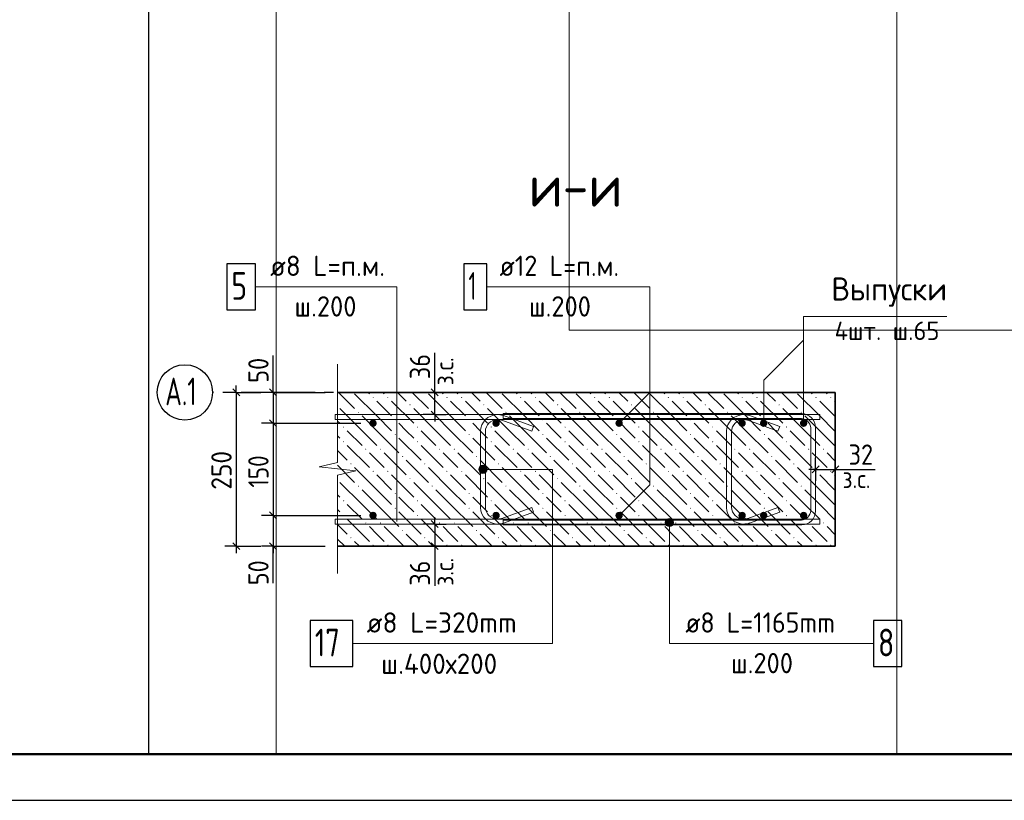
# Model space of a CAD drawing. Header units: millimetres. Extents: x 0 to 59400, y 0 to 42000.
# Tile 7 of 37: x 17367 to 28038, y 0 to 8461. Entities that reach past the tile are written whole.
import ezdxf

# ---------------------------------------------------------------- set-up
doc = ezdxf.new("R2010")
doc.units = ezdxf.units.MM
doc.linetypes.add('______5', pattern=[1100, 800, -100, 100, -100])
for name, color, linetype, lineweight in [('Standard', 7, 'Continuous', 25), ('ЖБ Стена верхний уровень', 7, 'Continuous', 35), ('Заголовок чертежа', 7, 'Continuous', 25), ('Позиционная метка диаметр_ шаг', 7, 'Continuous', 13), ('Позиционная метка линия выноска', 7, 'Continuous', 13), ('Примечания', 7, 'Continuous', 13), ('Стена обрамление П-обр.', 7, 'Continuous', 35), ('Стена фоновая арматура У1', 7, 'Continuous', 18), ('Стена фоновая арматура Х1', 7, 'Continuous', 35), ('Стена фоновая затяжка С-обр.', 52, 'Continuous', 25)]:
    doc.layers.add(name, color=color, linetype=linetype, lineweight=lineweight)
doc.layers.add('Оси', color=7, linetype='______5')
doc.layers.add('Размерная выноска', color=7, linetype='Continuous')
doc.styles.add('ISOCPEUR', font='txt')

msp = doc.modelspace()

# ---------------------------------------------------------------- hatches: boundary and pattern name
at = {"linetype": 'Continuous', "lineweight": 13, "transparency": 33554687}
for points in [[(25470, 4087), (25467, 4103), (25458, 4116), (25445, 4124), (25430, 4127), (25414, 4124), (25401, 4116), (25393, 4103), (25390, 4087), (25393, 4072), (25401, 4059), (25414, 4050), (25430, 4047), (25445, 4050), (25458, 4059), (25467, 4072)], [(25903, 4087), (25900, 4103), (25891, 4116), (25878, 4124), (25863, 4127), (25848, 4124), (25835, 4116), (25826, 4103), (25823, 4087), (25826, 4072), (25835, 4059), (25848, 4050), (25863, 4047), (25878, 4050), (25891, 4059), (25900, 4072)], [(25470, 3087), (25467, 3103), (25458, 3116), (25445, 3124), (25430, 3127), (25414, 3124), (25401, 3116), (25393, 3103), (25390, 3087), (25393, 3072), (25401, 3059), (25414, 3050), (25430, 3047), (25445, 3050), (25458, 3059), (25467, 3072)], [(25903, 3087), (25900, 3103), (25891, 3116), (25878, 3124), (25863, 3127), (25848, 3124), (25835, 3116), (25826, 3103), (25823, 3087), (25826, 3072), (25835, 3059), (25848, 3050), (25863, 3047), (25878, 3050), (25891, 3059), (25900, 3072)]]:
    msp.add_hatch(color=7, dxfattribs=at).paths.add_polyline_path(points)
at = {"layer": 'ЖБ Стена верхний уровень', "linetype": 'Continuous', "lineweight": 18, "transparency": 33554687}
for points in [[(21191, 4366), (21197, 4372), (21204, 4366), (21197, 4359)], [(21351, 4366), (21357, 4372), (21364, 4366), (21357, 4359)], [(21591, 4286), (21597, 4292), (21604, 4286), (21597, 4279)], [(21991, 4366), (21997, 4372), (22004, 4366), (21997, 4359)], [(22151, 4366), (22157, 4372), (22164, 4366), (22157, 4359)], [(22391, 4286), (22397, 4292), (22404, 4286), (22397, 4279)], [(22791, 4366), (22797, 4372), (22804, 4366), (22797, 4359)], [(22951, 4366), (22957, 4372), (22964, 4366), (22957, 4359)], [(23191, 4286), (23197, 4292), (23204, 4286), (23197, 4279)], [(23591, 4366), (23597, 4372), (23604, 4366), (23597, 4359)], [(23751, 4366), (23757, 4372), (23764, 4366), (23757, 4359)], [(23991, 4286), (23997, 4292), (24004, 4286), (23997, 4279)], [(24391, 4366), (24397, 4372), (24404, 4366), (24397, 4359)], [(24551, 4366), (24557, 4372), (24564, 4366), (24557, 4359)], [(24791, 4286), (24797, 4292), (24804, 4286), (24797, 4279)], [(25191, 4366), (25197, 4372), (25204, 4366), (25197, 4359)], [(25351, 4366), (25357, 4372), (25364, 4366), (25357, 4359)], [(25591, 4286), (25597, 4292), (25604, 4286), (25597, 4279)], [(25991, 4366), (25997, 4372), (26004, 4366), (25997, 4359)], [(26151, 4366), (26157, 4372), (26164, 4366), (26157, 4359)], [(21031, 4206), (21037, 4212), (21044, 4206), (21037, 4199)], [(21831, 4206), (21837, 4212), (21844, 4206), (21837, 4199)], [(22631, 4206), (22637, 4212), (22644, 4206), (22637, 4199)], [(23431, 4206), (23437, 4212), (23444, 4206), (23437, 4199)], [(24231, 4206), (24237, 4212), (24244, 4206), (24237, 4199)], [(25031, 4206), (25037, 4212), (25044, 4206), (25037, 4199)], [(25831, 4206), (25837, 4212), (25844, 4206), (25837, 4199)], [(21431, 4126), (21437, 4132), (21444, 4126), (21437, 4119)], [(22231, 4126), (22237, 4132), (22244, 4126), (22237, 4119)], [(23031, 4126), (23037, 4132), (23044, 4126), (23037, 4119)], [(23831, 4126), (23837, 4132), (23844, 4126), (23837, 4119)], [(24631, 4126), (24637, 4132), (24644, 4126), (24637, 4119)], [(25431, 4126), (25437, 4132), (25444, 4126), (25437, 4119)], [(20871, 4046), (20877, 4052), (20884, 4046), (20877, 4039)], [(21431, 3966), (21437, 3972), (21444, 3966), (21437, 3959)], [(21671, 4046), (21677, 4052), (21684, 4046), (21677, 4039)], [(22231, 3966), (22237, 3972), (22244, 3966), (22237, 3959)], [(22471, 4046), (22477, 4052), (22484, 4046), (22477, 4039)], [(23031, 3966), (23037, 3972), (23044, 3966), (23037, 3959)], [(23271, 4046), (23277, 4052), (23284, 4046), (23277, 4039)], [(23831, 3966), (23837, 3972), (23844, 3966), (23837, 3959)], [(24071, 4046), (24077, 4052), (24084, 4046), (24077, 4039)], [(24631, 3966), (24637, 3972), (24644, 3966), (24637, 3959)], [(24871, 4046), (24877, 4052), (24884, 4046), (24877, 4039)], [(25431, 3966), (25437, 3972), (25444, 3966), (25437, 3959)], [(25671, 4046), (25677, 4052), (25684, 4046), (25677, 4039)], [(20871, 3886), (20877, 3892), (20884, 3886), (20877, 3879)], [(21671, 3886), (21677, 3892), (21684, 3886), (21677, 3879)], [(22471, 3886), (22477, 3892), (22484, 3886), (22477, 3879)], [(23271, 3886), (23277, 3892), (23284, 3886), (23277, 3879)], [(24071, 3886), (24077, 3892), (24084, 3886), (24077, 3879)], [(24871, 3886), (24877, 3892), (24884, 3886), (24877, 3879)], [(25671, 3886), (25677, 3892), (25684, 3886), (25677, 3879)], [(21111, 3806), (21117, 3812), (21124, 3806), (21117, 3799)], [(21271, 3806), (21277, 3812), (21284, 3806), (21277, 3799)], [(21911, 3806), (21917, 3812), (21924, 3806), (21917, 3799)], [(22071, 3806), (22077, 3812), (22084, 3806), (22077, 3799)], [(22711, 3806), (22717, 3812), (22724, 3806), (22717, 3799)], [(22871, 3806), (22877, 3812), (22884, 3806), (22877, 3799)], [(23511, 3806), (23517, 3812), (23524, 3806), (23517, 3799)], [(23671, 3806), (23677, 3812), (23684, 3806), (23677, 3799)], [(24311, 3806), (24317, 3812), (24324, 3806), (24317, 3799)], [(24471, 3806), (24477, 3812), (24484, 3806), (24477, 3799)], [(25111, 3806), (25117, 3812), (25124, 3806), (25117, 3799)], [(25271, 3806), (25277, 3812), (25284, 3806), (25277, 3799)], [(25911, 3806), (25917, 3812), (25924, 3806), (25917, 3799)], [(26071, 3806), (26077, 3812), (26084, 3806), (26077, 3799)], [(20951, 3646), (20957, 3652), (20964, 3646), (20957, 3639)], [(21511, 3726), (21517, 3732), (21524, 3726), (21517, 3719)], [(21751, 3646), (21757, 3652), (21764, 3646), (21757, 3639)], [(22311, 3726), (22317, 3732), (22324, 3726), (22317, 3719)], [(22551, 3646), (22557, 3652), (22564, 3646), (22557, 3639)], [(23111, 3726), (23117, 3732), (23124, 3726), (23117, 3719)], [(23351, 3646), (23357, 3652), (23364, 3646), (23357, 3639)], [(23911, 3726), (23917, 3732), (23924, 3726), (23917, 3719)], [(24151, 3646), (24157, 3652), (24164, 3646), (24157, 3639)], [(24711, 3726), (24717, 3732), (24724, 3726), (24717, 3719)], [(24951, 3646), (24957, 3652), (24964, 3646), (24957, 3639)], [(25511, 3726), (25517, 3732), (25524, 3726), (25517, 3719)], [(25751, 3646), (25757, 3652), (25764, 3646), (25757, 3639)], [(21191, 3566), (21197, 3572), (21204, 3566), (21197, 3559)], [(21351, 3566), (21357, 3572), (21364, 3566), (21357, 3559)], [(21991, 3566), (21997, 3572), (22004, 3566), (21997, 3559)], [(22151, 3566), (22157, 3572), (22164, 3566), (22157, 3559)], [(22791, 3566), (22797, 3572), (22804, 3566), (22797, 3559)], [(22951, 3566), (22957, 3572), (22964, 3566), (22957, 3559)], [(23591, 3566), (23597, 3572), (23604, 3566), (23597, 3559)], [(23751, 3566), (23757, 3572), (23764, 3566), (23757, 3559)], [(24391, 3566), (24397, 3572), (24404, 3566), (24397, 3559)], [(24551, 3566), (24557, 3572), (24564, 3566), (24557, 3559)], [(25191, 3566), (25197, 3572), (25204, 3566), (25197, 3559)], [(25351, 3566), (25357, 3572), (25364, 3566), (25357, 3559)], [(25991, 3566), (25997, 3572), (26004, 3566), (25997, 3559)], [(26151, 3566), (26157, 3572), (26164, 3566), (26157, 3559)], [(21591, 3486), (21597, 3492), (21604, 3486), (21597, 3479)], [(22391, 3486), (22397, 3492), (22404, 3486), (22397, 3479)], [(23191, 3486), (23197, 3492), (23204, 3486), (23197, 3479)], [(23991, 3486), (23997, 3492), (24004, 3486), (23997, 3479)], [(24791, 3486), (24797, 3492), (24804, 3486), (24797, 3479)], [(25591, 3486), (25597, 3492), (25604, 3486), (25597, 3479)], [(21031, 3406), (21037, 3412), (21044, 3406), (21037, 3399)], [(21431, 3326), (21437, 3332), (21444, 3326), (21437, 3319)], [(21831, 3406), (21837, 3412), (21844, 3406), (21837, 3399)], [(22231, 3326), (22237, 3332), (22244, 3326), (22237, 3319)], [(22631, 3406), (22637, 3412), (22644, 3406), (22637, 3399)], [(23031, 3326), (23037, 3332), (23044, 3326), (23037, 3319)], [(23431, 3406), (23437, 3412), (23444, 3406), (23437, 3399)], [(23831, 3326), (23837, 3332), (23844, 3326), (23837, 3319)], [(24231, 3406), (24237, 3412), (24244, 3406), (24237, 3399)], [(24631, 3326), (24637, 3332), (24644, 3326), (24637, 3319)], [(25031, 3406), (25037, 3412), (25044, 3406), (25037, 3399)], [(25431, 3326), (25437, 3332), (25444, 3326), (25437, 3319)], [(25831, 3406), (25837, 3412), (25844, 3406), (25837, 3399)], [(20871, 3246), (20877, 3252), (20884, 3246), (20877, 3239)], [(21671, 3246), (21677, 3252), (21684, 3246), (21677, 3239)], [(22471, 3246), (22477, 3252), (22484, 3246), (22477, 3239)], [(23271, 3246), (23277, 3252), (23284, 3246), (23277, 3239)], [(24071, 3246), (24077, 3252), (24084, 3246), (24077, 3239)], [(24871, 3246), (24877, 3252), (24884, 3246), (24877, 3239)], [(25671, 3246), (25677, 3252), (25684, 3246), (25677, 3239)], [(21431, 3166), (21437, 3172), (21444, 3166), (21437, 3159)], [(22231, 3166), (22237, 3172), (22244, 3166), (22237, 3159)], [(23031, 3166), (23037, 3172), (23044, 3166), (23037, 3159)], [(23831, 3166), (23837, 3172), (23844, 3166), (23837, 3159)], [(24631, 3166), (24637, 3172), (24644, 3166), (24637, 3159)], [(25431, 3166), (25437, 3172), (25444, 3166), (25437, 3159)], [(20871, 3086), (20877, 3092), (20884, 3086), (20877, 3079)], [(21111, 3006), (21117, 3012), (21124, 3006), (21117, 2999)], [(21271, 3006), (21277, 3012), (21284, 3006), (21277, 2999)], [(21671, 3086), (21677, 3092), (21684, 3086), (21677, 3079)], [(21911, 3006), (21917, 3012), (21924, 3006), (21917, 2999)], [(22071, 3006), (22077, 3012), (22084, 3006), (22077, 2999)], [(22471, 3086), (22477, 3092), (22484, 3086), (22477, 3079)], [(22711, 3006), (22717, 3012), (22724, 3006), (22717, 2999)], [(22871, 3006), (22877, 3012), (22884, 3006), (22877, 2999)], [(23271, 3086), (23277, 3092), (23284, 3086), (23277, 3079)], [(23511, 3006), (23517, 3012), (23524, 3006), (23517, 2999)], [(23671, 3006), (23677, 3012), (23684, 3006), (23677, 2999)], [(24071, 3086), (24077, 3092), (24084, 3086), (24077, 3079)], [(24311, 3006), (24317, 3012), (24324, 3006), (24317, 2999)], [(24471, 3006), (24477, 3012), (24484, 3006), (24477, 2999)], [(24871, 3086), (24877, 3092), (24884, 3086), (24877, 3079)], [(25111, 3006), (25117, 3012), (25124, 3006), (25117, 2999)], [(25271, 3006), (25277, 3012), (25284, 3006), (25277, 2999)], [(25671, 3086), (25677, 3092), (25684, 3086), (25677, 3079)], [(25911, 3006), (25917, 3012), (25924, 3006), (25917, 2999)], [(26071, 3006), (26077, 3012), (26084, 3006), (26077, 2999)], [(21511, 2926), (21517, 2932), (21524, 2926), (21517, 2919)], [(22311, 2926), (22317, 2932), (22324, 2926), (22317, 2919)], [(23111, 2926), (23117, 2932), (23124, 2926), (23117, 2919)], [(23911, 2926), (23917, 2932), (23924, 2926), (23917, 2919)], [(24711, 2926), (24717, 2932), (24724, 2926), (24717, 2919)], [(25511, 2926), (25517, 2932), (25524, 2926), (25517, 2919)], [(20951, 2846), (20957, 2852), (20964, 2846), (20957, 2839)], [(21751, 2846), (21757, 2852), (21764, 2846), (21757, 2839)], [(22551, 2846), (22557, 2852), (22564, 2846), (22557, 2839)], [(23351, 2846), (23357, 2852), (23364, 2846), (23357, 2839)], [(24151, 2846), (24157, 2852), (24164, 2846), (24157, 2839)], [(24951, 2846), (24957, 2852), (24964, 2846), (24957, 2839)], [(25751, 2846), (25757, 2852), (25764, 2846), (25757, 2839)], [(21191, 2766), (21197, 2772), (21204, 2766), (21197, 2759)], [(21351, 2766), (21357, 2772), (21364, 2766), (21357, 2759)], [(21991, 2766), (21997, 2772), (22004, 2766), (21997, 2759)], [(22151, 2766), (22157, 2772), (22164, 2766), (22157, 2759)], [(22791, 2766), (22797, 2772), (22804, 2766), (22797, 2759)], [(22951, 2766), (22957, 2772), (22964, 2766), (22957, 2759)], [(23591, 2766), (23597, 2772), (23604, 2766), (23597, 2759)], [(23751, 2766), (23757, 2772), (23764, 2766), (23757, 2759)], [(24391, 2766), (24397, 2772), (24404, 2766), (24397, 2759)], [(24551, 2766), (24557, 2772), (24564, 2766), (24557, 2759)], [(25191, 2766), (25197, 2772), (25204, 2766), (25197, 2759)], [(25351, 2766), (25357, 2772), (25364, 2766), (25357, 2759)], [(25991, 2766), (25997, 2772), (26004, 2766), (25997, 2759)], [(26151, 2766), (26157, 2772), (26164, 2766), (26157, 2759)]]:
    msp.add_hatch(color=7, dxfattribs=at).paths.add_polyline_path(points, flags=16)
at = {"layer": 'Позиционная метка линия выноска', "linetype": 'Continuous', "lineweight": 13, "transparency": 33554687}
for points in [[(22387, 3542), (22387, 3632), (22365, 3626)], [(22410, 3549), (22410, 3626), (22387, 3632)], [(22410, 3549), (22387, 3632), (22387, 3542)], [(22349, 3565), (22349, 3610), (22342, 3587)], [(22365, 3549), (22365, 3626), (22349, 3610)], [(22365, 3549), (22349, 3610), (22349, 3565)], [(22387, 3542), (22365, 3626), (22365, 3549)], [(22426, 3565), (22426, 3610), (22410, 3626)], [(22426, 3565), (22410, 3626), (22410, 3549)], [(22426, 3610), (22426, 3565), (22432, 3587)], [(24364, 3011), (24454, 3011), (24448, 3033)], [(24364, 3011), (24448, 3033), (24371, 3033)], [(24371, 2988), (24454, 3011), (24364, 3011)], [(24371, 3033), (24448, 3033), (24432, 3049)], [(24371, 3033), (24432, 3049), (24387, 3049)], [(24371, 2988), (24448, 2988), (24454, 3011)], [(24387, 2972), (24448, 2988), (24371, 2988)], [(24387, 3049), (24432, 3049), (24409, 3056)], [(24387, 2972), (24432, 2972), (24448, 2988)], [(24432, 2972), (24387, 2972), (24409, 2966)]]:
    msp.add_hatch(color=7, dxfattribs=at).paths.add_polyline_path(points)
at = {"layer": 'Стена фоновая арматура Х1', "linetype": 'Continuous', "lineweight": 18, "transparency": 33554687}
for points in [[(21236, 4087), (21233, 4103), (21225, 4116), (21212, 4124), (21196, 4127), (21181, 4124), (21168, 4116), (21159, 4103), (21156, 4087), (21159, 4072), (21168, 4059), (21181, 4050), (21196, 4047), (21212, 4050), (21225, 4059), (21233, 4072)], [(22570, 4087), (22567, 4103), (22558, 4116), (22545, 4124), (22530, 4127), (22514, 4124), (22501, 4116), (22493, 4103), (22490, 4087), (22493, 4072), (22501, 4059), (22514, 4050), (22530, 4047), (22545, 4050), (22558, 4059), (22567, 4072)], [(23903, 4087), (23900, 4103), (23891, 4116), (23878, 4124), (23863, 4127), (23848, 4124), (23835, 4116), (23826, 4103), (23823, 4087), (23826, 4072), (23835, 4059), (23848, 4050), (23863, 4047), (23878, 4050), (23891, 4059), (23900, 4072)], [(25236, 4087), (25233, 4103), (25225, 4116), (25212, 4124), (25196, 4127), (25181, 4124), (25168, 4116), (25159, 4103), (25156, 4087), (25159, 4072), (25168, 4059), (25181, 4050), (25196, 4047), (25212, 4050), (25225, 4059), (25233, 4072)], [(21236, 3087), (21233, 3103), (21225, 3116), (21212, 3124), (21196, 3127), (21181, 3124), (21168, 3116), (21159, 3103), (21156, 3087), (21159, 3072), (21168, 3059), (21181, 3050), (21196, 3047), (21212, 3050), (21225, 3059), (21233, 3072)], [(22570, 3087), (22567, 3103), (22558, 3116), (22545, 3124), (22530, 3127), (22514, 3124), (22501, 3116), (22493, 3103), (22490, 3087), (22493, 3072), (22501, 3059), (22514, 3050), (22530, 3047), (22545, 3050), (22558, 3059), (22567, 3072)], [(23903, 3087), (23900, 3103), (23891, 3116), (23878, 3124), (23863, 3127), (23848, 3124), (23835, 3116), (23826, 3103), (23823, 3087), (23826, 3072), (23835, 3059), (23848, 3050), (23863, 3047), (23878, 3050), (23891, 3059), (23900, 3072)], [(25236, 3087), (25233, 3103), (25225, 3116), (25212, 3124), (25196, 3127), (25181, 3124), (25168, 3116), (25159, 3103), (25156, 3087), (25159, 3072), (25168, 3059), (25181, 3050), (25196, 3047), (25212, 3050), (25225, 3059), (25233, 3072)]]:
    msp.add_hatch(color=7, dxfattribs=at).paths.add_polyline_path(points)

# ---------------------------------------------------------------- linework, layer by layer
at = {"layer": 'Standard', "color": 7, "linetype": 'Continuous', "lineweight": -3, "transparency": 33554687}
for p, q in [((19714, 4421), (19714, 4496)), ((20114, 4421), (20114, 4496)), ((21865, 4421), (21865, 4496)), ((19714, 4421), (19589, 4421)), ((19714, 4421), (19839, 4421)), ((19714, 4421), (19980, 4421)), ((19714, 4421), (19714, 2754)), ((20114, 4421), (19989, 4421)), ((20114, 4421), (20239, 4421)), ((20114, 4421), (20678, 4421)), ((20114, 4421), (20114, 4087)), ((21865, 4421), (21740, 4421)), ((21865, 4421), (21990, 4421)), ((21865, 4181), (21865, 4421)), ((21865, 4181), (21740, 4181)), ((21865, 4181), (21990, 4181)), ((21865, 4181), (21865, 4106)), ((20114, 4087), (19989, 4087)), ((20114, 4087), (20239, 4087)), ((20114, 4087), (21063, 4087)), ((20114, 4087), (20114, 3087)), ((25993, 3587), (25993, 3712)), ((26206, 3587), (26206, 3712)), ((25993, 3587), (25918, 3587)), ((25993, 3587), (25993, 3462)), ((26206, 3587), (26206, 3462)), ((26206, 3587), (26281, 3587)), ((20114, 3087), (19989, 3087)), ((20114, 3087), (20239, 3087)), ((20114, 3087), (21063, 3087)), ((20114, 3087), (20114, 2754)), ((21865, 2994), (21740, 2994)), ((21865, 2994), (21865, 3069)), ((21865, 2994), (21990, 2994)), ((21865, 2994), (21865, 2754)), ((19714, 2754), (19589, 2754)), ((19714, 2754), (19839, 2754)), ((19714, 2754), (19980, 2754)), ((19714, 2754), (19714, 2679)), ((20114, 2754), (19989, 2754)), ((20114, 2754), (20239, 2754)), ((20114, 2754), (20678, 2754)), ((20114, 2754), (20114, 2679)), ((21865, 2754), (21740, 2754)), ((21865, 2754), (21990, 2754)), ((21865, 2754), (21865, 2679))]:
    msp.add_line(p, q, dxfattribs=at)
at = {"layer": 'Standard', "color": 7, "linetype": 'Continuous', "lineweight": 25, "transparency": 33554687}
for p, q in [((19676, 4458), (19751, 4383)), ((20076, 4458), (20151, 4383)), ((21902, 4383), (21827, 4458)), ((21902, 4143), (21827, 4218)), ((20076, 4125), (20151, 4050)), ((25956, 3550), (26030, 3625)), ((26169, 3550), (26244, 3625)), ((20076, 3125), (20151, 3050)), ((21827, 3032), (21902, 2957)), ((19676, 2792), (19751, 2717)), ((20076, 2792), (20151, 2717)), ((21827, 2792), (21902, 2717))]:
    msp.add_line(p, q, dxfattribs=at)
at = {"layer": 'Standard', "color": 7, "linetype": 'Continuous', "lineweight": 35, "transparency": 33554687}
msp.add_line((26206, 4421), (26206, 2754), dxfattribs=at)
at = {"layer": 'Standard', "color": 7, "linetype": 'Continuous', "lineweight": 25, "transparency": 33554687}
msp.add_lwpolyline([(0, 0), (59400, 0), (59400, 42000), (0, 42000), (0, 0)], close=True, dxfattribs=at)
at = {"layer": 'Standard', "color": 7, "linetype": 'Continuous', "lineweight": 50, "transparency": 33554687}
msp.add_lwpolyline([(2000, 41500), (58900, 41500), (58900, 500), (2000, 500), (2000, 41500)], close=True, dxfattribs=at)
at = {"layer": 'Standard', "color": 7, "linetype": 'Continuous', "lineweight": 13, "transparency": 33554687}
msp.add_lwpolyline([(58900, 41500), (2000, 41500), (2000, 500), (58900, 500), (58900, 41500)], dxfattribs=at)
at = {"layer": 'Standard', "color": 7, "linetype": 'Continuous', "lineweight": -3, "transparency": 33554687}
for points in [[(18763, 500), (40400, 500), (40400, 21710), (18763, 21710), (18763, 500)], [(25993, 3587), (26146, 3587), (26146, 3587), (26206, 3587)]]:
    msp.add_lwpolyline(points, dxfattribs=at)
at = {"layer": 'Standard', "color": 254, "linetype": 'Continuous', "lineweight": 13, "true_color": 0xc4c4ff, "transparency": 33554687}
for points in [[(23322, 5096), (36323, 5096), (36323, 17238), (23322, 17238), (23322, 5096)], [(26873, 500), (26873, 9816), (20145, 9816), (20145, 500)]]:
    msp.add_lwpolyline(points, dxfattribs=at)
at = {"layer": 'ЖБ Стена верхний уровень', "color": 7, "linetype": 'Continuous', "lineweight": 35, "transparency": 33554687}
for p, q in [((26206, 4421), (20811, 4421)), ((20811, 2754), (26206, 2754))]:
    msp.add_line(p, q, dxfattribs=at)
at = {"layer": 'ЖБ Стена верхний уровень', "color": 9, "linetype": 'Continuous', "lineweight": 18, "true_color": 0xc7c7c7, "transparency": 33554687}
for p, q in [((20822, 4421), (20997, 4246)), ((21237, 4166), (20997, 4406)), ((21142, 4421), (21157, 4406)), ((21317, 4406), (21302, 4421)), ((21462, 4421), (21557, 4326)), ((21622, 4421), (21797, 4246)), ((22037, 4166), (21797, 4406)), ((21942, 4421), (21957, 4406)), ((22117, 4406), (22102, 4421)), ((22262, 4421), (22357, 4326)), ((22422, 4421), (22597, 4246)), ((22837, 4166), (22597, 4406)), ((22742, 4421), (22757, 4406)), ((22917, 4406), (22902, 4421)), ((23062, 4421), (23157, 4326)), ((23222, 4421), (23397, 4246)), ((23637, 4166), (23397, 4406)), ((23542, 4421), (23557, 4406)), ((23717, 4406), (23702, 4421)), ((23862, 4421), (23957, 4326)), ((24022, 4421), (24197, 4246)), ((24437, 4166), (24197, 4406)), ((24342, 4421), (24357, 4406)), ((24517, 4406), (24502, 4421)), ((24662, 4421), (24757, 4326)), ((24822, 4421), (24997, 4246)), ((25237, 4166), (24997, 4406)), ((25142, 4421), (25157, 4406)), ((25317, 4406), (25302, 4421)), ((25462, 4421), (25557, 4326)), ((25622, 4421), (25797, 4246)), ((26037, 4166), (25797, 4406)), ((25942, 4421), (25957, 4406)), ((26117, 4406), (26102, 4421)), ((21237, 4326), (21397, 4166)), ((21397, 4326), (21637, 4086)), ((22037, 4326), (22197, 4166)), ((22197, 4326), (22437, 4086)), ((22837, 4326), (22997, 4166)), ((22997, 4326), (23237, 4086)), ((23637, 4326), (23797, 4166)), ((23797, 4326), (24037, 4086)), ((24437, 4326), (24597, 4166)), ((24597, 4326), (24837, 4086)), ((25237, 4326), (25397, 4166)), ((25397, 4326), (25637, 4086)), ((26037, 4326), (26197, 4166)), ((26197, 4326), (26206, 4317)), ((21077, 4006), (20837, 4246)), ((21077, 4166), (21237, 4006)), ((21237, 4166), (21397, 4006)), ((21877, 4006), (21637, 4246)), ((21877, 4166), (22037, 4006)), ((22037, 4166), (22197, 4006)), ((22677, 4006), (22437, 4246)), ((22677, 4166), (22837, 4006)), ((22837, 4166), (22997, 4006)), ((23477, 4006), (23237, 4246)), ((23477, 4166), (23637, 4006)), ((23637, 4166), (23797, 4006)), ((24277, 4006), (24037, 4246)), ((24277, 4166), (24437, 4006)), ((24437, 4166), (24597, 4006)), ((25077, 4006), (24837, 4246)), ((25077, 4166), (25237, 4006)), ((25237, 4166), (25397, 4006)), ((25877, 4006), (25637, 4246)), ((25877, 4166), (26037, 4006)), ((26037, 4166), (26197, 4006)), ((20811, 4111), (20837, 4086)), ((21557, 4006), (21477, 4086)), ((22357, 4006), (22277, 4086)), ((23157, 4006), (23077, 4086)), ((23957, 4006), (23877, 4086)), ((24757, 4006), (24677, 4086)), ((25557, 4006), (25477, 4086)), ((20837, 3926), (20811, 3951)), ((20917, 4006), (21077, 3846)), ((21077, 4006), (21237, 3846)), ((21237, 4006), (21477, 3766)), ((21637, 3926), (21557, 4006)), ((21717, 4006), (21877, 3846)), ((21877, 4006), (22037, 3846)), ((22037, 4006), (22277, 3766)), ((22437, 3926), (22357, 4006)), ((22517, 4006), (22677, 3846)), ((22677, 4006), (22837, 3846)), ((22837, 4006), (23077, 3766)), ((23237, 3926), (23157, 4006)), ((23317, 4006), (23477, 3846)), ((23477, 4006), (23637, 3846)), ((23637, 4006), (23877, 3766)), ((24037, 3926), (23957, 4006)), ((24117, 4006), (24277, 3846)), ((24277, 4006), (24437, 3846)), ((24437, 4006), (24677, 3766)), ((24837, 3926), (24757, 4006)), ((24917, 4006), (25077, 3846)), ((25077, 4006), (25237, 3846)), ((25237, 4006), (25477, 3766)), ((25637, 3926), (25557, 4006)), ((25717, 4006), (25877, 3846)), ((25877, 4006), (26037, 3846)), ((26037, 4006), (26206, 3837)), ((20917, 3846), (21157, 3606)), ((21477, 3926), (21717, 3686)), ((21717, 3846), (21957, 3606)), ((22277, 3926), (22517, 3686)), ((22517, 3846), (22757, 3606)), ((23077, 3926), (23317, 3686)), ((23317, 3846), (23557, 3606)), ((23877, 3926), (24117, 3686)), ((24117, 3846), (24357, 3606)), ((24677, 3926), (24917, 3686)), ((24917, 3846), (25157, 3606)), ((25477, 3926), (25717, 3686)), ((25717, 3846), (25957, 3606)), ((20811, 3791), (20917, 3686)), ((21237, 3686), (21157, 3766)), ((21317, 3766), (21557, 3526)), ((22037, 3686), (21957, 3766)), ((22117, 3766), (22357, 3526)), ((22837, 3686), (22757, 3766)), ((22917, 3766), (23157, 3526)), ((23637, 3686), (23557, 3766)), ((23717, 3766), (23957, 3526)), ((24437, 3686), (24357, 3766)), ((24517, 3766), (24757, 3526)), ((25237, 3686), (25157, 3766)), ((25317, 3766), (25557, 3526)), ((26037, 3686), (25957, 3766)), ((26117, 3766), (26206, 3677)), ((20811, 3631), (20997, 3446)), ((21317, 3606), (21237, 3686)), ((21557, 3686), (21797, 3446)), ((22117, 3606), (22037, 3686)), ((22357, 3686), (22597, 3446)), ((22917, 3606), (22837, 3686)), ((23157, 3686), (23397, 3446)), ((23717, 3606), (23637, 3686)), ((23957, 3686), (24197, 3446)), ((24517, 3606), (24437, 3686)), ((24757, 3686), (24997, 3446)), ((25317, 3606), (25237, 3686)), ((25557, 3686), (25797, 3446)), ((26117, 3606), (26037, 3686)), ((21237, 3366), (20997, 3606)), ((21237, 3526), (21397, 3366)), ((21397, 3526), (21637, 3286)), ((22037, 3366), (21797, 3606)), ((22037, 3526), (22197, 3366)), ((22197, 3526), (22437, 3286)), ((22837, 3366), (22597, 3606)), ((22837, 3526), (22997, 3366)), ((22997, 3526), (23237, 3286)), ((23637, 3366), (23397, 3606)), ((23637, 3526), (23797, 3366)), ((23797, 3526), (24037, 3286)), ((24437, 3366), (24197, 3606)), ((24437, 3526), (24597, 3366)), ((24597, 3526), (24837, 3286)), ((25237, 3366), (24997, 3606)), ((25237, 3526), (25397, 3366)), ((25397, 3526), (25637, 3286)), ((26037, 3366), (25797, 3606)), ((26037, 3526), (26197, 3366)), ((26197, 3526), (26206, 3517)), ((21077, 3206), (20837, 3446)), ((21877, 3206), (21637, 3446)), ((22677, 3206), (22437, 3446)), ((23477, 3206), (23237, 3446)), ((24277, 3206), (24037, 3446)), ((25077, 3206), (24837, 3446)), ((25877, 3206), (25637, 3446)), ((20811, 3311), (20837, 3286)), ((21077, 3366), (21237, 3206)), ((21237, 3366), (21397, 3206)), ((21877, 3366), (22037, 3206)), ((22037, 3366), (22197, 3206)), ((22677, 3366), (22837, 3206)), ((22837, 3366), (22997, 3206)), ((23477, 3366), (23637, 3206)), ((23637, 3366), (23797, 3206)), ((24277, 3366), (24437, 3206)), ((24437, 3366), (24597, 3206)), ((25077, 3366), (25237, 3206)), ((25237, 3366), (25397, 3206)), ((25877, 3366), (26037, 3206)), ((26037, 3366), (26197, 3206)), ((20917, 3206), (21077, 3046)), ((21077, 3206), (21237, 3046)), ((21237, 3206), (21477, 2966)), ((21557, 3206), (21477, 3286)), ((21637, 3126), (21557, 3206)), ((21717, 3206), (21877, 3046)), ((21877, 3206), (22037, 3046)), ((22037, 3206), (22277, 2966)), ((22357, 3206), (22277, 3286)), ((22437, 3126), (22357, 3206)), ((22517, 3206), (22677, 3046)), ((22677, 3206), (22837, 3046)), ((22837, 3206), (23077, 2966)), ((23157, 3206), (23077, 3286)), ((23237, 3126), (23157, 3206)), ((23317, 3206), (23477, 3046)), ((23477, 3206), (23637, 3046)), ((23637, 3206), (23877, 2966)), ((23957, 3206), (23877, 3286)), ((24037, 3126), (23957, 3206)), ((24117, 3206), (24277, 3046)), ((24277, 3206), (24437, 3046)), ((24437, 3206), (24677, 2966)), ((24757, 3206), (24677, 3286)), ((24837, 3126), (24757, 3206)), ((24917, 3206), (25077, 3046)), ((25077, 3206), (25237, 3046)), ((25237, 3206), (25477, 2966)), ((25557, 3206), (25477, 3286)), ((25637, 3126), (25557, 3206)), ((25717, 3206), (25877, 3046)), ((25877, 3206), (26037, 3046)), ((26037, 3206), (26206, 3037)), ((20837, 3126), (20811, 3151)), ((21477, 3126), (21717, 2886)), ((22277, 3126), (22517, 2886)), ((23077, 3126), (23317, 2886)), ((23877, 3126), (24117, 2886)), ((24677, 3126), (24917, 2886)), ((25477, 3126), (25717, 2886)), ((20811, 2991), (20917, 2886)), ((20917, 3046), (21157, 2806)), ((21717, 3046), (21957, 2806)), ((22517, 3046), (22757, 2806)), ((23317, 3046), (23557, 2806)), ((24117, 3046), (24357, 2806)), ((24917, 3046), (25157, 2806)), ((25717, 3046), (25957, 2806)), ((21237, 2886), (21157, 2966)), ((21317, 2806), (21237, 2886)), ((21317, 2966), (21529, 2754)), ((21557, 2886), (21689, 2754)), ((22037, 2886), (21957, 2966)), ((22117, 2806), (22037, 2886)), ((22117, 2966), (22329, 2754)), ((22357, 2886), (22489, 2754)), ((22837, 2886), (22757, 2966)), ((22917, 2806), (22837, 2886)), ((22917, 2966), (23129, 2754)), ((23157, 2886), (23289, 2754)), ((23637, 2886), (23557, 2966)), ((23717, 2806), (23637, 2886)), ((23717, 2966), (23929, 2754)), ((23957, 2886), (24089, 2754)), ((24437, 2886), (24357, 2966)), ((24517, 2806), (24437, 2886)), ((24517, 2966), (24729, 2754)), ((24757, 2886), (24889, 2754)), ((25237, 2886), (25157, 2966)), ((25317, 2806), (25237, 2886)), ((25317, 2966), (25529, 2754)), ((25557, 2886), (25689, 2754)), ((26037, 2886), (25957, 2966)), ((26117, 2806), (26037, 2886)), ((26117, 2966), (26206, 2877)), ((20811, 2831), (20889, 2754)), ((21049, 2754), (20997, 2806)), ((21849, 2754), (21797, 2806)), ((22649, 2754), (22597, 2806)), ((23449, 2754), (23397, 2806)), ((24249, 2754), (24197, 2806)), ((25049, 2754), (24997, 2806)), ((25849, 2754), (25797, 2806))]:
    msp.add_line(p, q, dxfattribs=at)
at = {"layer": 'Оси', "color": 8, "linetype": '______5', "lineweight": -3, "transparency": 33554687}
msp.add_line((21668, 4421), (19457, 4421), dxfattribs=at)
at = {"layer": 'Оси', "color": 7, "linetype": 'Continuous', "lineweight": -3, "transparency": 33554687}
msp.add_circle((19157, 4421), 300, dxfattribs=at)
at = {"layer": 'Позиционная метка линия выноска', "color": 7, "linetype": 'Continuous', "lineweight": 13, "transparency": 33554687}
for p, q in [((23863, 4087), (24196, 4421)), ((22387, 3632), (22387, 3632)), ((22342, 3587), (22342, 3587)), ((22387, 3542), (22387, 3542)), ((22432, 3587), (22432, 3587)), ((24364, 3011), (24364, 3011)), ((24409, 3056), (24409, 3056)), ((24454, 3011), (24454, 3011)), ((24409, 2966), (24409, 2966))]:
    msp.add_line(p, q, dxfattribs=at)
for points in [[(21454, 3021), (21454, 5565), (19921, 5565)], [(22431, 5565), (24196, 5565), (24196, 3421), (23863, 3087)], [(25863, 4087), (25863, 5244), (27414, 5244)], [(25430, 4087), (25430, 4554), (25863, 4987)], [(20976, 1700), (23143, 1700), (23143, 3587), (22387, 3587)], [(26619, 1700), (24409, 1700), (24409, 3011)]]:
    msp.add_lwpolyline(points, dxfattribs=at)
for centre in [(22387, 3587), (24409, 3011)]:
    msp.add_circle(centre, 45, dxfattribs=at)
at = {"layer": 'Примечания', "color": 7, "linetype": 'Continuous', "lineweight": 13, "transparency": 33554687}
for p, q in [((20811, 4726), (20811, 3661)), ((20811, 3661), (20611, 3616)), ((20611, 3616), (21011, 3570)), ((21011, 3570), (20811, 3525)), ((20811, 3525), (20811, 2460)), ((20811, 2460), (20811, 2460))]:
    msp.add_line(p, q, dxfattribs=at)
at = {"layer": 'Размерная выноска', "color": 7, "linetype": 'Continuous', "lineweight": -3, "transparency": 33554687}
for p, q in [((20114, 4421), (20114, 4821)), ((21865, 4421), (21865, 4851)), ((26206, 3587), (26637, 3587)), ((20114, 2354), (20114, 2754)), ((21865, 2754), (21865, 2324))]:
    msp.add_line(p, q, dxfattribs=at)
at = {"layer": 'Стена обрамление П-обр.', "color": 38, "linetype": 'Continuous', "lineweight": 13, "true_color": 0x5f1e0f, "transparency": 33554687}
msp.add_lwpolyline([(22606, 4191), (25843, 4191), (25871, 4187), (25899, 4178), (25925, 4163), (25947, 4145), (25965, 4123), (25980, 4097), (25989, 4068), (25993, 4041), (25993, 3134), (25989, 3107), (25980, 3078), (25965, 3052), (25947, 3030), (25925, 3012), (25899, 2997), (25871, 2988), (25843, 2984), (22606, 2984), (22606, 3037), (25840, 3037), (25858, 3040), (25878, 3046), (25895, 3056), (25909, 3068), (25921, 3082), (25931, 3100), (25937, 3119), (25940, 3138), (25940, 4037), (25937, 4056), (25931, 4075), (25921, 4093), (25909, 4107), (25895, 4119), (25878, 4128), (25858, 4135), (25840, 4137), (22606, 4137), (22606, 4191)], dxfattribs=at)
at = {"layer": 'Стена обрамление П-обр.', "color": 7, "linetype": 'Continuous', "lineweight": 25, "transparency": 33554687}
msp.add_lwpolyline([(26619, 1450), (26929, 1450), (26929, 1950), (26619, 1950), (26619, 1450)], dxfattribs=at)
at = {"layer": 'Стена фоновая арматура У1', "color": 7, "linetype": 'Continuous', "lineweight": 25, "transparency": 33554687}
msp.add_lwpolyline([(19611, 5315), (19921, 5315), (19921, 5815), (19611, 5815), (19611, 5315)], dxfattribs=at)
at = {"layer": 'Стена фоновая арматура У1', "color": 7, "linetype": 'Continuous', "lineweight": 13, "transparency": 33554687}
for points in [[(26040, 4127), (20785, 4127), (20785, 4181), (26040, 4181), (26040, 4127)], [(26040, 2994), (20785, 2994), (20785, 3047), (26040, 3047), (26040, 2994)]]:
    msp.add_lwpolyline(points, dxfattribs=at)
at = {"layer": 'Стена фоновая арматура Х1', "color": 7, "linetype": 'Continuous', "lineweight": 25, "transparency": 33554687}
msp.add_lwpolyline([(22181, 5315), (22431, 5315), (22431, 5815), (22181, 5815), (22181, 5315)], dxfattribs=at)
at = {"layer": 'Стена фоновая затяжка С-обр.', "color": 98, "linetype": 'Continuous', "lineweight": 13, "true_color": 0x005000, "transparency": 33554687}
for points in [[(22937, 3124), (22609, 3005), (22602, 3002), (22595, 3000), (22587, 2998), (22580, 2997), (22572, 2996), (22565, 2995), (22557, 2994), (22549, 2994), (22539, 2994), (22506, 2999), (22472, 3010), (22441, 3027), (22415, 3049), (22394, 3074), (22376, 3106), (22365, 3139), (22361, 3172), (22361, 4003), (22365, 4035), (22376, 4069), (22394, 4100), (22415, 4126), (22441, 4148), (22472, 4165), (22506, 4176), (22539, 4181), (22549, 4181), (22557, 4181), (22565, 4180), (22572, 4179), (22580, 4178), (22587, 4176), (22595, 4175), (22602, 4173), (22609, 4170), (22937, 4051), (22919, 4001), (22592, 4120), (22587, 4122), (22581, 4123), (22576, 4124), (22571, 4125), (22565, 4126), (22560, 4127), (22554, 4127), (22549, 4127), (22542, 4127), (22518, 4124), (22494, 4116), (22471, 4103), (22453, 4088), (22438, 4070), (22425, 4048), (22417, 4023), (22414, 3999), (22414, 3176), (22417, 3152), (22425, 3127), (22438, 3105), (22453, 3087), (22471, 3071), (22494, 3059), (22518, 3051), (22542, 3047), (22549, 3047), (22554, 3048), (22560, 3048), (22565, 3049), (22571, 3049), (22576, 3051), (22581, 3052), (22587, 3053), (22592, 3055), (22919, 3174), (22937, 3124)], [(25604, 3124), (25276, 3005), (25269, 3002), (25261, 3000), (25254, 2998), (25246, 2997), (25239, 2996), (25231, 2995), (25224, 2994), (25216, 2994), (25205, 2994), (25173, 2999), (25139, 3010), (25108, 3027), (25082, 3049), (25061, 3074), (25043, 3106), (25032, 3139), (25027, 3172), (25027, 4003), (25032, 4035), (25043, 4069), (25061, 4100), (25082, 4126), (25108, 4148), (25139, 4165), (25173, 4176), (25205, 4181), (25216, 4181), (25224, 4181), (25231, 4180), (25239, 4179), (25246, 4178), (25254, 4176), (25261, 4175), (25269, 4173), (25276, 4170), (25604, 4051), (25585, 4001), (25259, 4120), (25253, 4122), (25248, 4123), (25243, 4124), (25237, 4125), (25232, 4126), (25226, 4127), (25221, 4127), (25215, 4127), (25209, 4127), (25185, 4124), (25160, 4116), (25138, 4103), (25120, 4088), (25105, 4070), (25092, 4048), (25084, 4023), (25081, 3999), (25081, 3176), (25084, 3152), (25092, 3127), (25105, 3105), (25120, 3087), (25138, 3071), (25160, 3059), (25185, 3051), (25209, 3047), (25215, 3047), (25221, 3048), (25226, 3048), (25232, 3049), (25237, 3049), (25243, 3051), (25248, 3052), (25253, 3053), (25259, 3055), (25585, 3174), (25604, 3124)]]:
    msp.add_lwpolyline(points, dxfattribs=at)
at = {"layer": 'Стена фоновая затяжка С-обр.', "color": 7, "linetype": 'Continuous', "lineweight": 25, "transparency": 33554687}
msp.add_lwpolyline([(20516, 1450), (20976, 1450), (20976, 1950), (20516, 1950), (20516, 1450)], dxfattribs=at)

# ---------------------------------------------------------------- texts
at = {"layer": 'Standard', "color": 7, "linetype": 'Continuous', "lineweight": 25, "transparency": 33554687, "char_height": 220, "attachment_point": 7, "rotation": 90, "style": 'ISOCPEUR'}
for s, insert, width in [('\\W0.87;50', (20064, 4525), 403.93), ('\\W0.87;36', (21815, 4564), 403.93), ('\\W0.91;250', (19664, 3367), 562), ('\\W0.83;150', (20064, 3389), 508.57), ('\\W0.87;50', (20064, 2331), 403.92), ('\\W0.87;36', (21815, 2325), 403.92)]:
    msp.add_mtext(s, dxfattribs=dict(at, insert=insert, width=width))
at = {"layer": 'Standard', "color": 7, "linetype": 'Continuous', "lineweight": 18, "transparency": 33554687, "char_height": 200, "width": 459.94, "attachment_point": 7, "rotation": 90, "style": 'ISOCPEUR'}
for insert in [(22068, 4499), (22068, 2326)]:
    msp.add_mtext('\\W0.90;з.с.', dxfattribs=dict(at, insert=insert))
at = {"layer": 'Standard', "color": 7, "linetype": 'Continuous', "lineweight": 25, "transparency": 33554687, "char_height": 220, "attachment_point": 7, "style": 'ISOCPEUR'}
for s, insert, width in [('\\W0.87;32', (26350, 3637), 403.93), ('\\W0.97;ш.400х200', (21284, 1370), 1469.55)]:
    msp.add_mtext(s, dxfattribs=dict(at, insert=insert, width=width))
at = {"layer": 'Standard', "color": 7, "linetype": 'Continuous', "lineweight": 18, "transparency": 33554687, "insert": (26285, 3384), "char_height": 200, "width": 459.94, "attachment_point": 7, "style": 'ISOCPEUR'}
msp.add_mtext('\\W0.90;з.с.', dxfattribs=at)
at = {"layer": 'Заголовок чертежа', "color": 7, "linetype": 'Continuous', "lineweight": 50, "transparency": 33554687, "insert": (22884, 6434), "char_height": 450, "width": 1149.51, "attachment_point": 7, "style": 'ISOCPEUR'}
msp.add_mtext('\\W0.91;и-и', dxfattribs=at)
at = {"layer": 'Оси', "color": 7, "linetype": 'Continuous', "lineweight": 25, "transparency": 33554687, "insert": (18944, 4281), "char_height": 300, "width": 526.02, "attachment_point": 7, "style": 'ISOCPEUR'}
msp.add_mtext('\\W0.67;А.1', dxfattribs=at)
at = {"layer": 'Позиционная метка диаметр_ шаг', "color": 7, "linetype": 'Continuous', "lineweight": 25, "transparency": 33554687, "attachment_point": 7, "style": 'ISOCPEUR'}
for s, insert, char_height, width in [('\\W0.96;Выпуски', (26164, 5349), 250, 1369.43), ('\\W0.97;4шт. ш.65', (26198, 4989), 200, 1316.27)]:
    msp.add_mtext(s, dxfattribs=dict(at, insert=insert, char_height=char_height, width=width))
at = {"layer": 'Стена обрамление П-обр.', "color": 7, "linetype": 'Continuous', "lineweight": 13, "transparency": 33554687, "attachment_point": 7, "style": 'ISOCPEUR'}
for s, insert, char_height, width in [('\\W0.93;ø8 L=1165mm ', (24581, 1817), 220, 1949.98), ('\\W0.78;8', (26669, 1560), 300, 326.41), ('\\W0.95;ш.200 ', (25076, 1377), 220, 962.14)]:
    msp.add_mtext(s, dxfattribs=dict(at, insert=insert, char_height=char_height, width=width))
at = {"layer": 'Стена фоновая арматура У1', "color": 7, "linetype": 'Continuous', "lineweight": 13, "transparency": 33554687, "attachment_point": 7, "style": 'ISOCPEUR'}
for s, insert, char_height, width in [('\\W0.97;ø8 L=п.м. ', (20081, 5683), 220, 1491.88), ('\\W0.78;5', (19661, 5425), 300, 326.41), ('\\W0.95;ш.200 ', (20345, 5243), 220, 962.12)]:
    msp.add_mtext(s, dxfattribs=dict(at, insert=insert, char_height=char_height, width=width))
at = {"layer": 'Стена фоновая арматура Х1', "color": 7, "linetype": 'Continuous', "lineweight": 13, "transparency": 33554687, "attachment_point": 7, "style": 'ISOCPEUR'}
for s, insert, char_height, width in [('\\W0.94;ø12 L=п.м. ', (22567, 5683), 220, 1599.14), ('\\W0.56;1', (22231, 5425), 300, 233.34), ('\\W0.95;ш.200 ', (22886, 5243), 220, 962.14)]:
    msp.add_mtext(s, dxfattribs=dict(at, insert=insert, char_height=char_height, width=width))
at = {"layer": 'Стена фоновая затяжка С-обр.', "color": 7, "linetype": 'Continuous', "lineweight": 13, "transparency": 33554687, "attachment_point": 7, "style": 'ISOCPEUR'}
for s, insert, char_height, width in [('\\W0.98;ø8 L=320mm ', (21127, 1817), 220, 1888.53), ('\\W0.75;17', (20566, 1560), 300, 472.27)]:
    msp.add_mtext(s, dxfattribs=dict(at, insert=insert, char_height=char_height, width=width))

doc.saveas('drawing.dxf')
